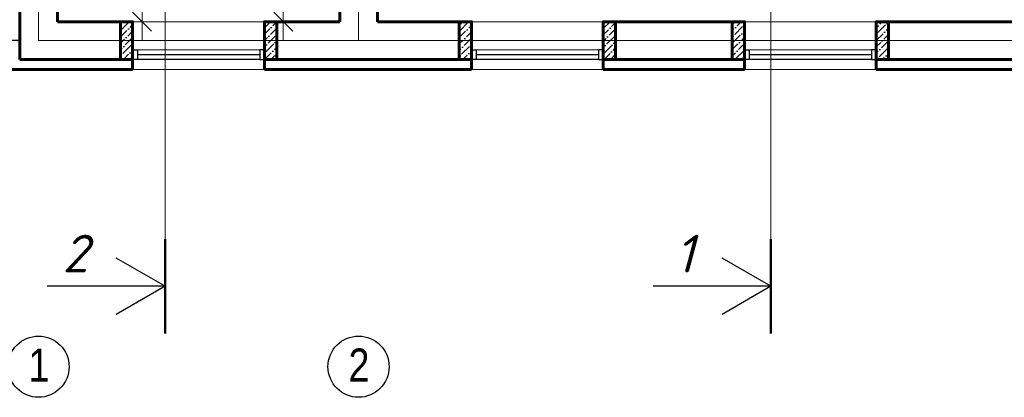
# Model space of a CAD drawing. Header units: millimetres. Extents: x -257011 to 237647566, y 2784933 to 6706507.
# Tile 142 of 256: x 9408261 to 9425457, y 5044193 to 5050784. Entities that reach past the tile are written whole.
import ezdxf

# ---------------------------------------------------------------- set-up
doc = ezdxf.new("R2010")
doc.units = ezdxf.units.MM
doc.header["$LTSCALE"] = 1000
doc.header["$PDMODE"] = 32
doc.header["$PDSIZE"] = 0.3
doc.linetypes.add('ACAD_ISO03W100', pattern=[30, 12, -18])
doc.linetypes.add('ACAD_ISO10W100', pattern=[18, 12, -3, 0, -3])
doc.layers.add('kcd_tx', color=7, linetype='Continuous')
doc.layers.add('PLAN', color=7, linetype='Continuous', lineweight=40)
doc.layers.add('Размеры', color=251, linetype='Continuous', lineweight=18)
doc.styles.get("Standard").update_dxf_attribs({"font": 'ARIALN.TTF'})
doc.dimstyles.new('Санжар', dxfattribs={"dimtxt": 240, "dimasz": 200, "dimexe": 200, "dimexo": 200, "dimgap": 50, "dimtad": 1, "dimdec": 0, "dimtxsty": 'Standard', "dimblk": 'OBLIQUE', "dimcen": 2.5, "dimdle": 200, "dimclrd": 152, "dimclre": 152, "dimclrt": 152, "dimadec": 0, "dimazin": 0, "dimtfac": 1, "dimtdec": 0, "dimtmove": 0, "dimatfit": 3, "dimldrblk": 'OBLIQUE', "dimfxl": 0, "dimlwd": 0, "dimlwe": 0, "dimarcsym": 0})

# ---------------------------------------------------------------- blocks, each defined once
blk = doc.blocks.new('_Oblique')
at = {"color": 0, "linetype": 'ByBlock', "lineweight": -2}
blk.add_line((-0.5, -0.5), (0.5, 0.5), dxfattribs=at)
blk = doc.blocks.new('*D1882')
at = {"color": 152, "lineweight": 0, "ltscale": 100, "transparency": 16777216}
for p, q in [((9681759.270977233, 5074272.262590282), (9681759.270977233, 5076122.262590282)), ((9681059.27097943, 5075922.262590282), (9681959.270977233, 5075922.262590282)), ((9681059.270976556, 5074472.262590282), (9681959.270977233, 5074472.262590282))]:
    blk.add_line(p, q, dxfattribs=at)
at = {"layer": 'Defpoints', "color": 0, "lineweight": 50, "ltscale": 100, "transparency": 16777216}
for p in [(9680859.27097943, 5075922.262590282), (9681759.270977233, 5075922.262590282), (9680859.270976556, 5074472.262590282)]:
    blk.add_point(p, dxfattribs=at)
at = {"color": 152, "lineweight": 0, "ltscale": 100, "transparency": 16777216, "xscale": 200, "yscale": 200, "zscale": 200}
for p, rotation in [((9681759.270977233, 5075922.262590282), 90), ((9681759.270977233, 5074472.262590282), 270)]:
    blk.add_blockref('_Oblique', p, dxfattribs=dict(at, rotation=rotation))
at = {"color": 152, "ltscale": 100, "transparency": 16777216, "insert": (9681586.733460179, 5075197.262590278), "char_height": 240, "attachment_point": 5, "rotation": 90}
blk.add_mtext('1450', dxfattribs=at)
blk = doc.blocks.new('*D1883')
at = {"color": 152, "lineweight": 0, "ltscale": 100, "transparency": 16777216}
for p, q in [((9683259.270964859, 5074272.262590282), (9683259.270964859, 5080972.262590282)), ((9683659.270976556, 5080772.262590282), (9683059.270964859, 5080772.262590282)), ((9683659.270976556, 5074472.262590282), (9683059.270964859, 5074472.262590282))]:
    blk.add_line(p, q, dxfattribs=at)
at = {"layer": 'Defpoints', "color": 0, "lineweight": 50, "ltscale": 100, "transparency": 16777216}
for p in [(9683259.270964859, 5080772.262590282), (9683859.270976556, 5080772.262590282), (9683859.270976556, 5074472.262590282)]:
    blk.add_point(p, dxfattribs=at)
at = {"color": 152, "lineweight": 0, "ltscale": 100, "transparency": 16777216, "xscale": 200, "yscale": 200, "zscale": 200}
for p, rotation in [((9683259.270964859, 5080772.262590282), 90), ((9683259.270964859, 5074472.262590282), 270)]:
    blk.add_blockref('_Oblique', p, dxfattribs=dict(at, rotation=rotation))
at = {"color": 152, "ltscale": 100, "transparency": 16777216, "insert": (9683086.733447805, 5078670.053288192), "char_height": 240, "attachment_point": 5, "rotation": 90}
blk.add_mtext('6300', dxfattribs=at)
blk = doc.blocks.new('*D1981')
at = {"layer": 'Defpoints', "color": 0, "lineweight": 50, "ltscale": 100, "transparency": 16777216}
for p in [(9680659.270976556, 5080572.262590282), (9676957.386634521, 5074272.262590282), (9680659.270976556, 5074272.262590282)]:
    blk.add_point(p, dxfattribs=at)
at = {"layer": 'kcd_tx', "color": 152, "ltscale": 100, "transparency": 16777216}
for p, q in [((9676957.386634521, 5080772.262590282), (9676957.386634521, 5074072.262590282)), ((9680459.270976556, 5080572.262590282), (9676757.386634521, 5080572.262590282)), ((9680459.270976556, 5074272.262590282), (9676757.386634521, 5074272.262590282))]:
    blk.add_line(p, q, dxfattribs=at)
at = {"layer": 'kcd_tx', "color": 152, "ltscale": 100, "transparency": 16777216, "xscale": 200, "yscale": 200, "zscale": 200}
for p, rotation in [((9676957.386634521, 5080572.262590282), 90), ((9676957.386634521, 5074272.262590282), 270)]:
    blk.add_blockref('_Oblique', p, dxfattribs=dict(at, rotation=rotation))
at = {"layer": 'kcd_tx', "color": 152, "lineweight": 60, "ltscale": 100, "transparency": 16777216, "insert": (9676784.849117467, 5077422.262590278), "char_height": 240, "attachment_point": 5, "rotation": 90, "bg_fill": 3, "box_fill_scale": 1.1, "bg_fill_color": 256, "bg_fill_true_color": 13158600, "bg_fill_transparency": 0}
blk.add_mtext('6300', dxfattribs=at)
blk = doc.blocks.new('*D1982')
at = {"layer": 'Defpoints', "color": 0, "lineweight": 50, "ltscale": 100, "transparency": 16777216}
for p in [(9676032.221155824, 5089872.262590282), (9680659.270976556, 5089872.262590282), (9680659.270976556, 5074272.262590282)]:
    blk.add_point(p, dxfattribs=at)
at = {"layer": 'kcd_tx', "color": 152, "ltscale": 100, "transparency": 16777216}
for p, q in [((9676032.221155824, 5074072.262590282), (9676032.221155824, 5090072.262590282)), ((9680459.270976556, 5089872.262590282), (9675832.221155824, 5089872.262590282)), ((9680459.270976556, 5074272.262590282), (9675832.221155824, 5074272.262590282))]:
    blk.add_line(p, q, dxfattribs=at)
at = {"layer": 'kcd_tx', "color": 152, "ltscale": 100, "transparency": 16777216, "xscale": 200, "yscale": 200, "zscale": 200}
for p, rotation in [((9676032.221155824, 5089872.262590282), 90), ((9676032.221155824, 5074272.262590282), 270)]:
    blk.add_blockref('_Oblique', p, dxfattribs=dict(at, rotation=rotation))
at = {"layer": 'kcd_tx', "color": 152, "lineweight": 60, "ltscale": 100, "transparency": 16777216, "insert": (9675859.68363877, 5082072.262590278), "char_height": 240, "attachment_point": 5, "rotation": 90, "bg_fill": 3, "box_fill_scale": 1.1, "bg_fill_color": 256, "bg_fill_true_color": 13158600, "bg_fill_transparency": 0}
blk.add_mtext('15600', dxfattribs=at)
blk = doc.blocks.new('ygfn')
at = {"ltscale": 100}
h = blk.add_hatch(dxfattribs=at)
h.set_pattern_fill('ANSI36', color=256, scale=15, style=0)
h.set_pattern_definition([(45, (9834561.533071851, 4356917.793049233), (25.256970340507, 92.60889124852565), [119.0625, -23.8125, 0, -23.8125])])
h.paths.add_polyline_path([(9681659.270976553, 5074072.26266457), (9681529.270976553, 5074072.26266457), (9681529.270976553, 5074472.262678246), (9681659.270976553, 5074472.262678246)])
h = blk.add_hatch(dxfattribs=at)
h.set_pattern_fill('ANSI36', color=256, scale=15, style=0)
h.set_pattern_definition([(45, (9836331.533071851, 4356917.793040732), (25.256970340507, 92.60889124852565), [119.0625, -23.8125, 0, -23.8125])])
h.paths.add_polyline_path([(9683189.27097655, 5074072.26265607), (9683059.27097655, 5074072.26265607), (9683059.27097655, 5074472.262669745), (9683189.27097655, 5074472.262669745)])
h = blk.add_hatch(dxfattribs=at)
h.set_pattern_fill('ANSI36', color=256, scale=15, style=0)
h.set_pattern_definition([(45, (9830961.53307185, 4356917.792988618), (25.256970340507, 92.60889124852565), [119.0625, -23.8125, 0, -23.8125])])
h.paths.add_polyline_path([(9685259.270976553, 5074072.262603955), (9685129.270976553, 5074072.262603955), (9685129.270976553, 5074472.262617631), (9685259.270976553, 5074472.262617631)])
h = blk.add_hatch(dxfattribs=at)
h.set_pattern_fill('ANSI36', color=256, scale=15, style=0)
h.set_pattern_definition([(45, (9832731.53307185, 4356917.792980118), (25.256970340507, 92.60889124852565), [119.0625, -23.8125, 0, -23.8125])])
h.paths.add_polyline_path([(9686789.270976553, 5074072.262595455), (9686659.270976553, 5074072.262595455), (9686659.270976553, 5074472.26260913), (9686789.270976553, 5074472.26260913)])
h = blk.add_hatch(dxfattribs=at)
h.set_pattern_fill('ANSI36', color=256, scale=15, style=0)
h.set_pattern_definition([(45, (9828061.53307185, 4356917.792988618), (25.256970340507, 92.60889124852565), [119.0625, -23.8125, 0, -23.8125])])
h.paths.add_polyline_path([(9688159.270976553, 5074072.262603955), (9688029.270976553, 5074072.262603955), (9688029.270976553, 5074472.262617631), (9688159.270976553, 5074472.262617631)])
h = blk.add_hatch(dxfattribs=at)
h.set_pattern_fill('ANSI36', color=256, scale=15, style=0)
h.set_pattern_definition([(45, (9829831.53307185, 4356917.792980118), (25.256970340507, 92.60889124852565), [119.0625, -23.8125, 0, -23.8125])])
h.paths.add_polyline_path([(9689689.270976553, 5074072.262595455), (9689559.270976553, 5074072.262595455), (9689559.270976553, 5074472.26260913), (9689689.270976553, 5074472.26260913)])
at = {"color": 1, "linetype": 'ACAD_ISO10W100', "lineweight": 9, "ltscale": 100}
for p, q in [((9680659.270976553, 5090172.26259028), (9680659.270976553, 5074272.26259028)), ((9684059.270976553, 5089872.26259028), (9684059.270976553, 5074272.26259028)), ((9707659.270976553, 5074272.26259028), (9680659.270976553, 5074272.26259028))]:
    blk.add_line(p, q, dxfattribs=at)
at = {"lineweight": 60, "ltscale": 100}
for p, q in [((9680459.270989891, 5081242.26259028), (9680459.270976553, 5074072.26259028)), ((9680859.27098987, 5081242.26259028), (9680859.270976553, 5074472.26259028)), ((9683859.270976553, 5080372.26259028), (9683859.270976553, 5074472.26259028)), ((9684259.270976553, 5080372.26259028), (9684259.270976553, 5074472.26259028)), ((9680859.27097655, 5074472.26259028), (9681529.270976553, 5074472.26259028)), ((9681659.270976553, 5074472.262650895), (9681659.270976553, 5074072.262650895)), ((9683059.270976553, 5074472.262650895), (9683059.270976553, 5074072.262650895)), ((9683189.27097655, 5074472.26259028), (9683859.270976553, 5074472.26259028)), ((9684259.270976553, 5074472.26259028), (9685259.270976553, 5074472.26259028)), ((9685259.270976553, 5074472.26259028), (9685259.270976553, 5074072.26259028)), ((9686659.270976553, 5074472.26259028), (9688159.270976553, 5074472.26259028)), ((9686659.270976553, 5074472.26259028), (9686659.270976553, 5074072.26259028)), ((9688159.270976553, 5074472.26259028), (9688159.270976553, 5074072.26259028)), ((9689559.270976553, 5074472.26259028), (9691059.270976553, 5074472.26259028)), ((9689559.270976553, 5074472.26259028), (9689559.270976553, 5074072.26259028)), ((9680459.270976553, 5074072.26259028), (9681529.270976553, 5074072.262650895)), ((9683189.27097655, 5074072.26259028), (9685259.270976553, 5074072.26259028)), ((9686659.270976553, 5074072.262590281), (9688159.270976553, 5074072.262590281)), ((9689559.270976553, 5074072.262590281), (9691059.270976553, 5074072.26259028))]:
    blk.add_line(p, q, dxfattribs=at)
at = {"lineweight": 9, "ltscale": 100}
for p, q in [((9683059.270976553, 5074472.262587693), (9681659.270976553, 5074472.262592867)), ((9686659.270976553, 5074472.262527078), (9685259.270976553, 5074472.262532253)), ((9689559.270976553, 5074472.262521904), (9688159.270976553, 5074472.262527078)), ((9683059.270976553, 5073965.262245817), (9681659.270976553, 5073965.262250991)), ((9686659.270976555, 5073965.262185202), (9685259.270976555, 5073965.262190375)), ((9689559.270976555, 5073965.262180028), (9688159.270976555, 5073965.262185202))]:
    blk.add_line(p, q, dxfattribs=at)
at = {"color": 5, "lineweight": 0}
for p, q in [((9683009.270976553, 5074172.262683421), (9681709.270976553, 5074172.262696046)), ((9686609.270976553, 5074172.262622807), (9685309.270976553, 5074172.262635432)), ((9689509.270976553, 5074172.262617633), (9688209.270976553, 5074172.262630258))]:
    blk.add_line(p, q, dxfattribs=at)
at = {"color": 5}
for p, q in [((9683009.270976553, 5074122.262683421), (9681709.270976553, 5074122.262696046)), ((9683009.270976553, 5074072.262683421), (9681709.270976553, 5074072.262696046)), ((9686609.270976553, 5074122.262622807), (9685309.270976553, 5074122.262635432)), ((9686609.270976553, 5074072.262622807), (9685309.270976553, 5074072.262635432)), ((9689509.270976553, 5074122.262617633), (9688209.270976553, 5074122.262630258)), ((9689509.270976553, 5074072.262617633), (9688209.270976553, 5074072.262630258))]:
    blk.add_line(p, q, dxfattribs=at)
at = {"lineweight": 50}
for p, q in [((9682003.680068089, 5072162.907344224), (9682003.680068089, 5071162.907344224)), ((9688440.459140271, 5072162.907344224), (9688440.459140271, 5071162.907344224))]:
    blk.add_line(p, q, dxfattribs=at)
at = {"lineweight": 30}
for p, q in [((9682003.680068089, 5071662.907344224), (9681484.064825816, 5071962.907344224)), ((9688440.459140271, 5071662.907344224), (9687920.843897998, 5071962.907344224)), ((9682003.680068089, 5071662.907344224), (9680751.95575037, 5071662.907344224)), ((9682003.680068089, 5071662.907344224), (9681484.064825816, 5071362.907344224)), ((9688440.459140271, 5071662.907344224), (9687188.734822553, 5071662.907344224)), ((9688440.459140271, 5071662.907344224), (9687920.843897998, 5071362.907344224))]:
    blk.add_line(p, q, dxfattribs=at)
at = {"color": 1, "linetype": 'ACAD_ISO03W100', "lineweight": 15, "ltscale": 15}
for points in [[(9682003.680068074, 5090982.305595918), (9682003.680068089, 5072162.907344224)], [(9688440.459140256, 5090982.305595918), (9688440.459140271, 5072162.907344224)]]:
    blk.add_lwpolyline(points, dxfattribs=at)
at = {"color": 252, "lineweight": 60, "ltscale": 100}
for points in [[(9680352.270990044, 5081322.26259028), (9680352.270976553, 5073965.26259028), (9681659.27097655, 5073965.26259028)], [(9681659.27097655, 5074072.262642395), (9681659.27097655, 5073965.262642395)], [(9683059.270976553, 5074072.262642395), (9683059.270976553, 5073965.262642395)], [(9685259.270976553, 5074072.26258178), (9685259.270976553, 5073965.26258178)], [(9686659.270976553, 5074072.26258178), (9686659.270976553, 5073965.26258178)], [(9688159.270976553, 5074072.26258178), (9688159.270976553, 5073965.26258178)], [(9689559.270976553, 5074072.26258178), (9689559.270976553, 5073965.26258178)], [(9683059.270976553, 5073965.26259028), (9685259.270976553, 5073965.26259028)], [(9686659.270976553, 5073965.26259028), (9688159.270976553, 5073965.26259028)], [(9689559.270976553, 5073965.26259028), (9691059.270976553, 5073965.26259028)]]:
    blk.add_lwpolyline(points, dxfattribs=at)
at = {"color": 32, "lineweight": 30, "ltscale": 100}
for points in [[(9680359.270990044, 5081322.26259028), (9680359.270976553, 5073972.26259028), (9681659.27097655, 5073972.26259028)], [(9683059.270976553, 5073972.26259028), (9685259.270976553, 5073972.26259028)], [(9686659.270976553, 5073972.26259028), (9688159.270976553, 5073972.26259028)], [(9689559.270976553, 5073972.26259028), (9691059.270976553, 5073972.26259028)]]:
    blk.add_lwpolyline(points, dxfattribs=at)
at = {"color": 5}
for points in [[(9681659.270976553, 5074172.262674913), (9681709.270976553, 5074172.262674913), (9681709.270976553, 5074072.262674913), (9681659.270976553, 5074072.262674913)], [(9683059.270976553, 5074172.262683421), (9683009.270976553, 5074172.262683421), (9683009.270976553, 5074072.262683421), (9683059.270976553, 5074072.262683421)], [(9685259.270976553, 5074172.262614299), (9685309.270976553, 5074172.262614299), (9685309.270976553, 5074072.262614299), (9685259.270976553, 5074072.262614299)], [(9686659.270976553, 5074172.262622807), (9686609.270976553, 5074172.262622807), (9686609.270976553, 5074072.262622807), (9686659.270976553, 5074072.262622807)], [(9688159.270976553, 5074172.262609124), (9688209.270976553, 5074172.262609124), (9688209.270976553, 5074072.262609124), (9688159.270976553, 5074072.262609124)], [(9689559.270976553, 5074172.262617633), (9689509.270976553, 5074172.262617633), (9689509.270976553, 5074072.262617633), (9689559.270976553, 5074072.262617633)]]:
    blk.add_lwpolyline(points, close=True, dxfattribs=at)
at = {"layer": 'PLAN', "color": 158, "lineweight": 30}
for centre in [(9680659.270976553, 5070809.688237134), (9684059.270976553, 5070809.688237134)]:
    blk.add_circle(centre, 324.8853624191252, dxfattribs=at)
at = {"layer": 'Размеры', "lineweight": 60, "ltscale": 5}
for points in [[(9681529.270976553, 5074072.262650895), (9681659.270976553, 5074072.262650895), (9681659.270976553, 5074472.26266457), (9681529.270976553, 5074472.26266457)], [(9683059.27097655, 5074072.262642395), (9683189.27097655, 5074072.262642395), (9683189.27097655, 5074472.262656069), (9683059.27097655, 5074472.262656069)], [(9685129.270976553, 5074072.26259028), (9685259.270976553, 5074072.26259028), (9685259.270976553, 5074472.262603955), (9685129.270976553, 5074472.262603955)], [(9686659.270976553, 5074072.26258178), (9686789.270976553, 5074072.26258178), (9686789.270976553, 5074472.262595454), (9686659.270976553, 5074472.262595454)], [(9688029.270976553, 5074072.26259028), (9688159.270976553, 5074072.26259028), (9688159.270976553, 5074472.262603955), (9688029.270976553, 5074472.262603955)], [(9689559.270976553, 5074072.26258178), (9689689.270976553, 5074072.26258178), (9689689.270976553, 5074472.262595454), (9689559.270976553, 5074472.262595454)]]:
    blk.add_lwpolyline(points, close=True, dxfattribs=at)
at = {"layer": 'PLAN', "lineweight": 30, "width": 338.6574124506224, "attachment_point": 3}
for s, insert, char_height in [('{\\fISOCPEUR|b1|i1|c204|p34;2}', (9681186.23285949, 5072210.682328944), 400), ('{\\fISOCPEUR|b1|i1|c204|p34;1}', (9687623.011931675, 5072210.682328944), 400), ('2', (9684175.053660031, 5071002.47609661), 350), ('1', (9680775.053660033, 5071002.47609661), 350)]:
    blk.add_mtext(s, dxfattribs=dict(at, insert=insert, char_height=char_height))
at = {"ltscale": 100}
dim = blk.add_linear_dim(base=(9683259.270964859, 5080772.262590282), p1=(9683859.270976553, 5074472.26259028), p2=(9683859.270976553, 5080772.26259028), angle=90, dimstyle='Санжар', dxfattribs=at)
dim.commit()
dim.dimension.update_dxf_attribs({"geometry": '*D1883', "text_midpoint": (9683259.270964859, 5078670.053288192), "dimtype": 128})
dim = blk.add_linear_dim(base=(9681759.270977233, 5075922.262590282), p1=(9680859.270976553, 5074472.26259028), p2=(9680859.270979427, 5075922.26259028), angle=90, dimstyle='Санжар', dxfattribs=at)
dim.commit()
dim.dimension.update_dxf_attribs({"geometry": '*D1882', "text_midpoint": (9681586.733460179, 5075197.262590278)})
at = {"layer": 'kcd_tx', "lineweight": 60, "ltscale": 100}
dim = blk.add_linear_dim(base=(9676957.386634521, 5074272.262590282), p1=(9680659.270976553, 5080572.26259028), p2=(9680659.270976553, 5074272.26259028), angle=90, dimstyle='Санжар', override={"dimtmove": 1, "dimfxl": 1.25, "dimtfill": 1, "dimlwd": 65535, "dimlwe": 65535, "dimarcsym": 1}, dxfattribs=at)
dim.commit()
dim.dimension.update_dxf_attribs({"geometry": '*D1981', "text_midpoint": (9676784.849117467, 5077422.262590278)})
dim = blk.add_linear_dim(base=(9676032.221155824, 5089872.262590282), p1=(9680659.270976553, 5074272.26259028), p2=(9680659.270976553, 5089872.26259028), angle=90, dimstyle='Санжар', override={"dimfxl": 1.25, "dimtfill": 1, "dimlwd": 65535, "dimlwe": 65535, "dimarcsym": 1}, dxfattribs=at)
dim.commit()
dim.dimension.update_dxf_attribs({"geometry": '*D1982', "text_midpoint": (9675859.68363877, 5082072.262590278)})

msp = doc.modelspace()

# ---------------------------------------------------------------- block references
at = {"lineweight": 50, "xscale": 1.644058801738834, "yscale": 1.644058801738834, "zscale": 1.644058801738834}
msp.add_blockref('ygfn', (-6506983.673553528, -3291982.078127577), dxfattribs=at)

doc.saveas('drawing.dxf')
